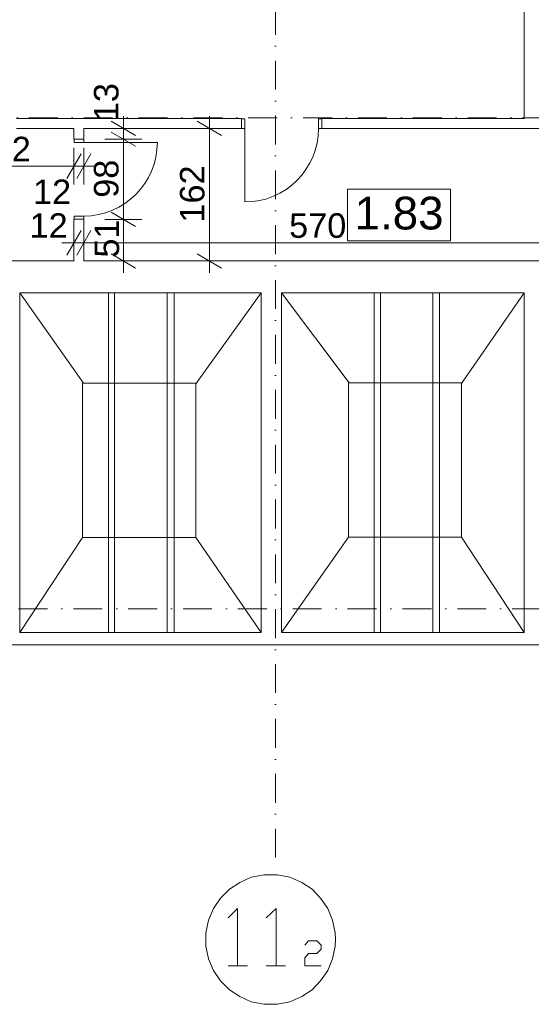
# Model space of a CAD drawing. Extents: x -283435 to 14216, y -77540 to 30522.
# Tile 17 of 177: x -221329 to -215077, y -77498 to -65465. Entities that reach past the tile are written whole.
import ezdxf

# ---------------------------------------------------------------- set-up
doc = ezdxf.new("R2010")
doc.units = 0
doc.header["$MEASUREMENT"] = 0
doc.linetypes.add('Kropki i Kreski', pattern=[670.277762, 352.777767, -176.388884, 0, -141.111112])
for name, color, linetype in [('Drzwi ArchiCAD', 7, 'Continuous'), ('WYMIARY', 7, 'Continuous'), ('ŚCIANY', 7, 'Continuous')]:
    doc.layers.add(name, color=color, linetype=linetype)
for name, color, linetype, lineweight in [('Drzwi ArchiCAD_Nr_Pióra__3', 3, 'Continuous', 18), ('Drzwi ArchiCAD_Nr_Pióra__7', 7, 'Continuous', 18), ('LINIE_Nr_Pióra__7', 7, 'Continuous', 18), ('OPISY_Nr_Pióra__65', 65, 'Continuous', 18), ('OPISY_Nr_Pióra__86', 86, 'Continuous', 18), ('OSIE_Nr_Pióra__5', 5, 'Continuous', 18), ('OSIE_Nr_Pióra__7', 7, 'Continuous', 18), ('WYMIARY_Nr_Pióra__4', 4, 'Continuous', 18), ('WYMIARY_Nr_Pióra__5', 5, 'Continuous', 18), ('ŚCIANY_Nr_Pióra__7', 7, 'Continuous', 18)]:
    doc.layers.add(name, color=color, linetype=linetype, lineweight=lineweight)
doc.styles.add('GENERATED_STYLE_1', font='arial.ttf')
doc.styles.add('GENERATED_STYLE_2', font='txt')
doc.dimstyles.new('GENERATED_STYLE__1', dxfattribs={"dimtxt": 300, "dimasz": 228, "dimexe": 0.18, "dimexo": 0, "dimgap": 0.09, "dimtad": 1, "dimdec": 0, "dimlfac": 0.1, "dimzin": 0, "dimdsep": 46, "dimtxsty": 'GENERATED_STYLE_2', "dimblk": 'ARROWHEAD_2', "dimblk1": 'ARROWHEAD_2', "dimblk2": 'ARROWHEAD_2', "dimcen": 0.09, "dimclrd": 256, "dimclre": 256, "dimclrt": 256, "dimazin": 0, "dimtfac": 1, "dimtdec": 4, "dimtmove": 0, "dimatfit": 3, "dimfxl": 1, "dimtolj": 1, "dimtzin": 0, "dimarcsym": 0})
doc.dimstyles.new('GENERATED_STYLE__2', dxfattribs={"dimtxt": 300, "dimasz": 228, "dimexe": 0.18, "dimexo": 0, "dimgap": 0.09, "dimtad": 1, "dimtih": 1, "dimtoh": 1, "dimdec": 0, "dimlfac": 0.1, "dimzin": 0, "dimdsep": 46, "dimtxsty": 'GENERATED_STYLE_2', "dimblk": 'ARROWHEAD_2', "dimblk1": 'ARROWHEAD_2', "dimblk2": 'ARROWHEAD_2', "dimcen": 0.09, "dimclrd": 256, "dimclre": 256, "dimclrt": 256, "dimazin": 0, "dimtfac": 1, "dimtdec": 4, "dimtmove": 0, "dimatfit": 3, "dimfxl": 1, "dimtolj": 1, "dimtzin": 0, "dimarcsym": 0})
doc.dimstyles.new('GENERATED_STYLE__3', dxfattribs={"dimtxt": 300, "dimasz": 228, "dimexe": 0.18, "dimexo": 0, "dimgap": 0.09, "dimtad": 1, "dimtih": 1, "dimtoh": 1, "dimdec": 0, "dimlfac": 0.1, "dimzin": 0, "dimdsep": 46, "dimtxsty": 'GENERATED_STYLE_2', "dimblk": 'ARROWHEAD_2', "dimblk1": 'ARROWHEAD_2', "dimblk2": 'ARROWHEAD_2', "dimcen": 0.09, "dimclrd": 256, "dimclre": 256, "dimclrt": 256, "dimazin": 0, "dimtfac": 1, "dimtdec": 4, "dimtmove": 2, "dimatfit": 3, "dimfxl": 1, "dimtolj": 1, "dimtzin": 0, "dimarcsym": 0})
doc.dimstyles.new('GENERATED_STYLE__4', dxfattribs={"dimtxt": 300, "dimasz": 228, "dimexe": 0.18, "dimexo": 0, "dimgap": 0.09, "dimtad": 1, "dimdec": 0, "dimlfac": 0.1, "dimzin": 0, "dimdsep": 46, "dimtxsty": 'GENERATED_STYLE_2', "dimblk": 'ARROWHEAD_2', "dimblk1": 'ARROWHEAD_2', "dimblk2": 'ARROWHEAD_2', "dimcen": 0.09, "dimclrd": 256, "dimclre": 256, "dimclrt": 256, "dimazin": 0, "dimtfac": 1, "dimtdec": 4, "dimtmove": 2, "dimatfit": 3, "dimfxl": 1, "dimtolj": 1, "dimtzin": 0, "dimarcsym": 0})

# ---------------------------------------------------------------- blocks, each defined once
blk = doc.blocks.new('Ściana_164', base_point=(-230530, -72956))
at = {"layer": 'ŚCIANY_Nr_Pióra__7', "linetype": 'Continuous'}
for p, q in [((-218379, -72956), (-221327, -72956)), ((-215163, -72956), (-218129, -72956)), ((-230730, -73106), (-208670, -73106))]:
    blk.add_line(p, q, dxfattribs=at)
blk = doc.blocks.new('Ściana_449', base_point=(-214843, -68804))
at = {"layer": 'ŚCIANY_Nr_Pióra__7', "linetype": 'Continuous'}
for p, q in [((-220667, -68414), (-221327, -68414)), ((-215163, -68414), (-220547, -68414)), ((-221327, -68804), (-218379, -68804)), ((-218129, -68804), (-215163, -68804))]:
    blk.add_line(p, q, dxfattribs=at)
blk = doc.blocks.new('Ściana_450', base_point=(-218254, -68804))
at = {"layer": 'ŚCIANY_Nr_Pióra__7', "linetype": 'Continuous'}
for p, q in [((-218379, -68804), (-218379, -72956)), ((-218129, -72956), (-218129, -68804))]:
    blk.add_line(p, q, dxfattribs=at)
blk = doc.blocks.new('Ściana_451', base_point=(-214843, -60663))
at = {"layer": 'ŚCIANY_Nr_Pióra__7', "linetype": 'Continuous'}
for p, q in [((-215163, -60813), (-215163, -66673)), ((-214843, -61812), (-214843, -60813)), ((-214843, -62751), (-214843, -61832)), ((-214843, -63890), (-214843, -62971)), ((-214843, -64826), (-214843, -63910)), ((-214843, -66593), (-214843, -65046))]:
    blk.add_line(p, q, dxfattribs=at)
blk = doc.blocks.new('Ściana_452', base_point=(-214843, -68414))
at = {"layer": 'ŚCIANY_Nr_Pióra__7', "linetype": 'Continuous'}
for p, q in [((-214843, -68414), (-215163, -68414)), ((-214843, -69035), (-214843, -68414)), ((-215163, -68804), (-215163, -72956)), ((-214843, -72956), (-214843, -69155))]:
    blk.add_line(p, q, dxfattribs=at)
blk = doc.blocks.new('Ściana_456', base_point=(-221647, -68414))
at = {"layer": 'ŚCIANY_Nr_Pióra__7', "linetype": 'Continuous'}
for p, q in [((-221647, -68414), (-221647, -72956)), ((-221327, -68414), (-221647, -68414)), ((-221327, -72956), (-221327, -68804))]:
    blk.add_line(p, q, dxfattribs=at)
blk = doc.blocks.new('D1 Drzwi proste 12_145')
at = {"layer": 'Drzwi ArchiCAD_Nr_Pióra__3', "linetype": 'Continuous'}
for p, q in [((450, 0), (450, 900)), ((-450, 0), (-490, 0)), ((-490, 0), (-490, -115)), ((-450, -115), (-450, 0)), ((490, 0), (450, 0)), ((450, 0), (450, -115)), ((490, -115), (490, 0)), ((-490, -115), (-450, -115)), ((450, -115), (490, -115))]:
    blk.add_line(p, q, dxfattribs=at)
blk.add_arc((450, 0), 900, 90, 180, dxfattribs=at)
at = {"layer": 'Drzwi ArchiCAD_Nr_Pióra__7', "linetype": 'Continuous'}
for p, q in [((-490, 0), (-490, -115)), ((490, 0), (490, -115))]:
    blk.add_line(p, q, dxfattribs=at)
blk = doc.blocks.new('Ściana_457', base_point=(-220667, -66793))
at = {"layer": 'ŚCIANY_Nr_Pióra__7', "linetype": 'Continuous'}
for p, q in [((-220667, -66793), (-220667, -66925)), ((-220547, -66925), (-220547, -66793)), ((-220662, -66925), (-220667, -66925)), ((-220547, -66925), (-220662, -66925)), ((-220662, -67905), (-220667, -67905)), ((-220667, -67905), (-220667, -68414)), ((-220547, -67905), (-220662, -67905)), ((-220547, -68414), (-220547, -67905))]:
    blk.add_line(p, q, dxfattribs=at)
at = {"layer": 'Drzwi ArchiCAD', "linetype": 'Continuous', "xscale": -1, "rotation": 270}
blk.add_blockref('D1 Drzwi proste 12_145', (-220547, -67415), dxfattribs=at)
blk = doc.blocks.new('Ściana_482', base_point=(-212354, -66793))
at = {"layer": 'ŚCIANY_Nr_Pióra__7', "linetype": 'Continuous'}
for p, q in [((-212354, -66593), (-214843, -66593)), ((-215163, -66793), (-212354, -66793))]:
    blk.add_line(p, q, dxfattribs=at)
blk = doc.blocks.new('D1 Drzwi proste 12_152')
at = {"layer": 'Drzwi ArchiCAD_Nr_Pióra__3', "linetype": 'Continuous'}
for p, q in [((450, 0), (450, 900)), ((-450, 0), (-490, 0)), ((-490, 0), (-490, -115)), ((-450, -115), (-450, 0)), ((490, 0), (450, 0)), ((450, 0), (450, -115)), ((490, -115), (490, 0)), ((-490, -115), (-450, -115)), ((450, -115), (490, -115))]:
    blk.add_line(p, q, dxfattribs=at)
blk.add_arc((450, 0), 900, 90, 180, dxfattribs=at)
at = {"layer": 'Drzwi ArchiCAD_Nr_Pióra__7', "linetype": 'Continuous'}
for p, q in [((-490, 0), (-490, -115)), ((490, 0), (490, -115))]:
    blk.add_line(p, q, dxfattribs=at)
blk = doc.blocks.new('Ściana_483', base_point=(-214843, -66793))
at = {"layer": 'ŚCIANY_Nr_Pióra__7', "linetype": 'Continuous'}
for p, q in [((-218617, -66673), (-221367, -66673)), ((-218617, -66678), (-218617, -66673)), ((-218617, -66793), (-218617, -66678)), ((-217637, -66678), (-217637, -66673)), ((-215163, -66673), (-217637, -66673)), ((-217637, -66793), (-217637, -66678)), ((-221367, -66793), (-220667, -66793)), ((-220547, -66793), (-218617, -66793)), ((-217637, -66793), (-215163, -66793))]:
    blk.add_line(p, q, dxfattribs=at)
at = {"layer": 'Drzwi ArchiCAD', "linetype": 'Continuous', "rotation": 180}
blk.add_blockref('D1 Drzwi proste 12_152', (-218127, -66793), dxfattribs=at)
blk = doc.blocks.new('*D2295')
at = {"layer": 'WYMIARY_Nr_Pióra__4', "linetype": 'Continuous', "transparency": 16777216}
for p, q in [((-220667, -68416), (-220667, -67966)), ((-220547, -68416), (-220547, -67966)), ((-220580, -68041), (-220753, -68341)), ((-220460, -68041), (-220633, -68341)), ((-220813, -68191), (-220667, -68191)), ((-220667, -68191), (-220547, -68191))]:
    blk.add_line(p, q, dxfattribs=at)
at = {"layer": 'WYMIARY_Nr_Pióra__5', "transparency": 16777216, "insert": (-221209, -67831), "char_height": 300, "attachment_point": 1, "style": 'GENERATED_STYLE_1'}
blk.add_mtext('{12}', dxfattribs=at)
blk = doc.blocks.new('ARROWHEAD_2')
at = {"linetype": 'Continuous'}
for p, q in [((-0.378, -0.655), (0.378, 0.655)), ((0, 0), (-1, 0))]:
    blk.add_line(p, q, dxfattribs=at)
blk = doc.blocks.new('*D2296')
at = {"layer": 'WYMIARY_Nr_Pióra__4', "linetype": 'Continuous', "transparency": 16777216}
for p, q in [((-220547, -68416), (-220547, -67966)), ((-214843, -68416), (-214843, -67966)), ((-220460, -68041), (-220633, -68341)), ((-214757, -68041), (-214930, -68341)), ((-220547, -68191), (-214843, -68191))]:
    blk.add_line(p, q, dxfattribs=at)
at = {"layer": 'WYMIARY_Nr_Pióra__5', "transparency": 16777216, "insert": (-218037, -67831), "char_height": 300, "attachment_point": 1, "style": 'GENERATED_STYLE_1'}
blk.add_mtext('{570}', dxfattribs=at)
blk = doc.blocks.new('*D2297')
at = {"layer": 'WYMIARY_Nr_Pióra__4', "linetype": 'Continuous', "transparency": 16777216}
for p, q in [((-214843, -68416), (-214843, -67966)), ((-212354, -68416), (-212354, -67966)), ((-214757, -68041), (-214930, -68341)), ((-212441, -68341), (-212267, -68041)), ((-214843, -68191), (-212354, -68191)), ((-212354, -68191), (-212207, -68191))]:
    blk.add_line(p, q, dxfattribs=at)
at = {"layer": 'WYMIARY_Nr_Pióra__5', "transparency": 16777216, "insert": (-213940, -67831), "char_height": 300, "attachment_point": 1, "style": 'GENERATED_STYLE_1'}
blk.add_mtext('{249}', dxfattribs=at)
blk = doc.blocks.new('*D2298')
at = {"layer": 'WYMIARY_Nr_Pióra__4', "linetype": 'Continuous', "transparency": 16777216}
for p, q in [((-221800, -67106), (-221973, -67406)), ((-221887, -67481), (-221887, -67031)), ((-220753, -67406), (-220580, -67106)), ((-220667, -67481), (-220667, -67031)), ((-222033, -67256), (-221887, -67256)), ((-221887, -67256), (-220667, -67256))]:
    blk.add_line(p, q, dxfattribs=at)
at = {"layer": 'WYMIARY_Nr_Pióra__5', "transparency": 16777216, "char_height": 300, "attachment_point": 1, "style": 'GENERATED_STYLE_1'}
for s, insert in [('{122}', (-221892, -66896)), ('{12}', (-221167, -67419))]:
    blk.add_mtext(s, dxfattribs=dict(at, insert=insert))
blk = doc.blocks.new('*D2299')
at = {"layer": 'WYMIARY_Nr_Pióra__4', "linetype": 'Continuous', "transparency": 16777216}
for p, q in [((-220753, -67406), (-220580, -67106)), ((-220667, -67481), (-220667, -67031)), ((-220460, -67106), (-220633, -67406)), ((-220547, -67481), (-220547, -67031)), ((-220667, -67256), (-220547, -67256)), ((-220547, -67256), (-220400, -67256))]:
    blk.add_line(p, q, dxfattribs=at)
blk = doc.blocks.new('*D2315')
at = {"layer": 'WYMIARY_Nr_Pióra__4', "linetype": 'Continuous', "transparency": 16777216}
for p, q in [((-219011, -66793), (-219011, -66646)), ((-218861, -66880), (-219161, -66706)), ((-218786, -66793), (-219236, -66793)), ((-219011, -68414), (-219011, -66793)), ((-219161, -68327), (-218861, -68500)), ((-218786, -68414), (-219236, -68414)), ((-219011, -68560), (-219011, -68414))]:
    blk.add_line(p, q, dxfattribs=at)
at = {"layer": 'WYMIARY_Nr_Pióra__5', "transparency": 16777216, "insert": (-219371, -67945), "char_height": 300, "attachment_point": 1, "rotation": 90, "style": 'GENERATED_STYLE_1'}
blk.add_mtext('{162}', dxfattribs=at)
blk = doc.blocks.new('*D2316')
at = {"layer": 'WYMIARY_Nr_Pióra__4', "linetype": 'Continuous', "transparency": 16777216}
for p, q in [((-220212, -67818), (-219912, -67991)), ((-219837, -67905), (-220287, -67905)), ((-220062, -68414), (-220062, -67905)), ((-220212, -68327), (-219912, -68500)), ((-219837, -68414), (-220287, -68414)), ((-220062, -68560), (-220062, -68414))]:
    blk.add_line(p, q, dxfattribs=at)
at = {"layer": 'WYMIARY_Nr_Pióra__5', "transparency": 16777216, "insert": (-220415, -68373), "char_height": 300, "attachment_point": 1, "rotation": 90, "style": 'GENERATED_STYLE_1'}
blk.add_mtext('{51}', dxfattribs=at)
blk = doc.blocks.new('*D2317')
at = {"layer": 'WYMIARY_Nr_Pióra__4', "linetype": 'Continuous', "transparency": 16777216}
for p, q in [((-219912, -67011), (-220212, -66838)), ((-219837, -66925), (-220287, -66925)), ((-220062, -67905), (-220062, -66925)), ((-220212, -67818), (-219912, -67991)), ((-219837, -67905), (-220287, -67905))]:
    blk.add_line(p, q, dxfattribs=at)
at = {"layer": 'WYMIARY_Nr_Pióra__5', "transparency": 16777216, "insert": (-220422, -67642), "char_height": 300, "attachment_point": 1, "rotation": 90, "style": 'GENERATED_STYLE_1'}
blk.add_mtext('{98}', dxfattribs=at)
blk = doc.blocks.new('*D2318')
at = {"layer": 'WYMIARY_Nr_Pióra__4', "linetype": 'Continuous', "transparency": 16777216}
for p, q in [((-220062, -66793), (-220062, -66646)), ((-220212, -66706), (-219912, -66880)), ((-219837, -66793), (-220287, -66793)), ((-219912, -67011), (-220212, -66838)), ((-220062, -66925), (-220062, -66793)), ((-219837, -66925), (-220287, -66925))]:
    blk.add_line(p, q, dxfattribs=at)
at = {"layer": 'WYMIARY_Nr_Pióra__5', "transparency": 16777216, "insert": (-220422, -66706), "char_height": 300, "attachment_point": 1, "rotation": 90, "style": 'GENERATED_STYLE_1'}
blk.add_mtext('{13}', dxfattribs=at)

msp = doc.modelspace()

# ---------------------------------------------------------------- linework, layer by layer
at = {"layer": 'LINIE_Nr_Pióra__7', "linetype": 'Continuous', "flags": 128}
for points in [[(-220551.1, -69906.6), (-221326.7, -68803.5)], [(-220242.8, -72955.8), (-220242.8, -68803.5)], [(-220169.6, -72955.8), (-220169.6, -68803.5)], [(-219526.3, -72955.8), (-219526.3, -68803.5)], [(-219442.7, -72955.8), (-219442.7, -68803.5)], [(-219176, -69916.9), (-218379, -68803.5)], [(-217301.5, -69902.6), (-218129, -68803.5)], [(-216998.3, -72955.8), (-216998.3, -68803.5)], [(-216919.7, -72955.8), (-216919.7, -68803.5)], [(-216281.8, -72955.8), (-216281.8, -68803.5)], [(-216198.2, -72955.8), (-216198.2, -68803.5)], [(-215931.4, -69913), (-215163.4, -68803.5)], [(-219176, -69906.6), (-220561.8, -69906.6), (-220561.8, -71793.9), (-219176, -71793.9), (-219176, -69916.9)], [(-215931.4, -69902.6), (-217311.9, -69902.6), (-217311.9, -71789.7), (-215931.4, -71789.7), (-215931.4, -69913)], [(-220561.8, -71793.9), (-221326.7, -72955.8)], [(-218379, -72955.8), (-219176, -71793.9)], [(-217311.9, -71789.7), (-218129, -72955.8)], [(-215163.4, -72955.8), (-215931.4, -71789.7)]]:
    msp.add_lwpolyline(points, dxfattribs=at)
at = {"layer": 'OPISY_Nr_Pióra__65', "linetype": 'Continuous', "flags": 128}
msp.add_lwpolyline([(-217322.4, -67537.3), (-216063.6, -67537.3), (-216063.6, -68165.9), (-217322.4, -68165.9)], close=True, dxfattribs=at)
at = {"layer": 'OSIE_Nr_Pióra__5', "linetype": 'Kropki i Kreski'}
msp.add_line((-218204, -75704.3), (-218204, -56842.9), dxfattribs=at)
at = {"layer": 'OSIE_Nr_Pióra__7', "linetype": 'Kropki i Kreski'}
for p, q in [((-233283.4, -66663), (11369.3, -66663)), ((-230728.9, -72663), (11369.3, -72663))]:
    msp.add_line(p, q, dxfattribs=at)
at = {"layer": 'OSIE_Nr_Pióra__7', "linetype": 'Continuous', "flags": 128}
msp.add_lwpolyline([(-219053.2, -76703), (-219053.2, -76786.9), (-219021.7, -76943.7), (-218958.9, -77084.8), (-218875.3, -77210.2), (-218765.6, -77320.2), (-218639.9, -77403.8), (-218498.8, -77466.6), (-218342, -77497.7), (-218263.5, -77497.7), (-218179.9, -77497.7), (-218028.4, -77466.6), (-217882, -77403.8), (-217756.3, -77320.2), (-217651.9, -77210.2), (-217563, -77084.8), (-217505.5, -76943.7), (-217474.1, -76786.9), (-217468.7, -76703), (-217474.1, -76624.7), (-217505.5, -76467.9), (-217563, -76326.5), (-217651.9, -76201.1), (-217756.3, -76091.5), (-217882, -76007.6), (-218028.4, -75945), (-218179.9, -75913.6), (-218263.5, -75913.6), (-218342, -75913.6), (-218498.8, -75945), (-218639.9, -76007.6), (-218765.6, -76091.5), (-218875.3, -76201.1), (-218958.9, -76326.5), (-219021.7, -76467.9), (-219053.2, -76624.7)], close=True, dxfattribs=at)
for points in [[(-218666, -77027.3), (-218666, -76326.5), (-218781.3, -76441.5)], [(-218195.6, -77027.3), (-218195.6, -76326.5), (-218315.9, -76441.5)], [(-217845.2, -76776.2), (-217798.1, -76724), (-217698.8, -76724), (-217646.6, -76776.2), (-217646.6, -76823.3), (-217698.8, -76875.5), (-217798.1, -76875.5), (-217845.2, -76928), (-217845.2, -77027.3), (-217646.6, -77027.3)], [(-218781.3, -77027.3), (-218546, -77027.3)], [(-218315.9, -77027.3), (-218080.6, -77027.3)]]:
    msp.add_lwpolyline(points, dxfattribs=at)

# ---------------------------------------------------------------- block references
at = {"layer": 'ŚCIANY'}
for name, p in [('Ściana_451', (-214843.4, -60663)), ('Ściana_482', (-212354, -66792.9)), ('Ściana_483', (-214843.4, -66792.9)), ('Ściana_457', (-220666.7, -66792.9)), ('Ściana_456', (-221646.7, -68413.5)), ('Ściana_449', (-214843.4, -68803.5)), ('Ściana_452', (-214843.4, -68413.5)), ('Ściana_450', (-218254, -68803.5)), ('Ściana_164', (-230530.3, -72955.8))]:
    msp.add_blockref(name, p, dxfattribs=at)

# ---------------------------------------------------------------- texts
at = {"layer": 'OPISY_Nr_Pióra__86', "linetype": 'Continuous', "insert": (-216693, -67628.7), "char_height": 400, "attachment_point": 2, "style": 'GENERATED_STYLE_1'}
msp.add_mtext('{1.83}', dxfattribs=at)

# ---------------------------------------------------------------- dimensions: what is measured, and where the dimension line sits
at = {"layer": 'WYMIARY', "linetype": 'Continuous'}
for base, p1, p2, dimstyle, picture, middle in [((-220061.6, -68413.5), (-220546.7, -66924.5), (-220546.7, -66792.9), 'GENERATED_STYLE__1', '*D2318', (-220271.6, -66481.3)), ((-219010.8, -68413.5), (-220546.7, -68413.5), (-220546.7, -66792.9), 'GENERATED_STYLE__1', '*D2315', (-219220.8, -67607.3)), ((-220061.6, -68413.5), (-220546.7, -67904.5), (-220546.7, -66924.5), 'GENERATED_STYLE__1', '*D2317', (-220271.6, -67417.3)), ((-220061.6, -68413.5), (-220546.7, -68413.5), (-220546.7, -67904.5), 'GENERATED_STYLE__4', '*D2316', (-220264.7, -68148.6))]:
    dim = msp.add_linear_dim(base=base, p1=p1, p2=p2, angle=90, dimstyle=dimstyle, dxfattribs=at)
    dim.commit()
    dim.dimension.update_dxf_attribs({"geometry": picture, "text_midpoint": middle})
for base, p1, p2, dimstyle, picture, middle in [((-221886.7, -67256.3), (-221886.7, -66792.9), (-220666.7, -66792.9), 'GENERATED_STYLE__3', '*D2298', (-221554.4, -67046.3)), ((-221886.7, -67256.3), (-220666.7, -66792.9), (-220546.7, -66792.9), 'GENERATED_STYLE__3', '*D2299', (-220942.1, -67568.7)), ((-220666.7, -68190.5), (-220666.7, -68413.5), (-220546.7, -67798.2), 'GENERATED_STYLE__2', '*D2295', (-220983.8, -67980.5)), ((-220666.7, -68190.5), (-220546.7, -67798.2), (-214843.4, -68413.5), 'GENERATED_STYLE__2', '*D2296', (-217699.2, -67980.5)), ((-220666.7, -68190.5), (-214843.4, -68413.5), (-212354, -69035), 'GENERATED_STYLE__2', '*D2297', (-213602.8, -67980.5))]:
    dim = msp.add_linear_dim(base=base, p1=p1, p2=p2, dimstyle=dimstyle, dxfattribs=at)
    dim.commit()
    dim.dimension.update_dxf_attribs({"geometry": picture, "text_midpoint": middle})

doc.saveas('drawing.dxf')
